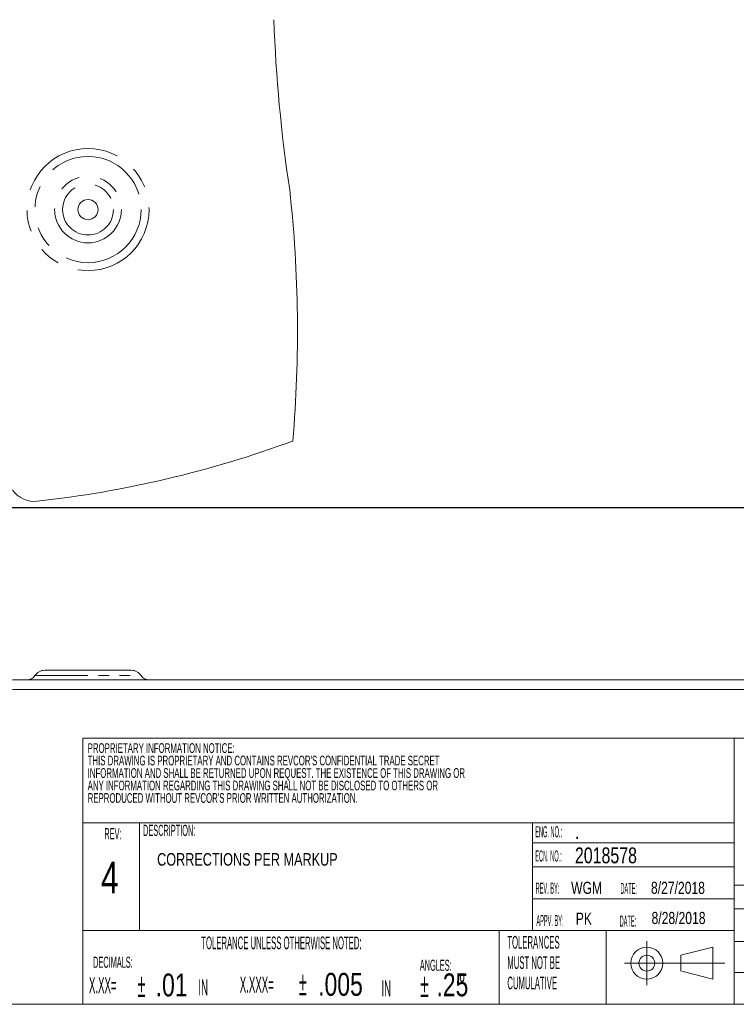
# Model space of a CAD drawing. Header units: inches. Extents: x 0 to 70.1, y 0 to 32.
# Tile 2 of 19: x 11.4 to 18.2, y 0 to 9.3. Entities that reach past the tile are written whole.
import ezdxf

# ---------------------------------------------------------------- set-up
doc = ezdxf.new("R2010")
doc.units = ezdxf.units.IN
doc.header["$LTSCALE"] = 4
doc.header["$MEASUREMENT"] = 0
doc.header["$PDSIZE"] = -1
doc.linetypes.add('PHANTOM', pattern=[0.5, 0.25, -0.05, 0.05, -0.05, 0.05, -0.05])
for name, color, linetype in [('BORDER', 7, 'Continuous'), ('DIMS', 150, 'Continuous'), ('GEOMETRY', 3, 'Continuous'), ('PHANTOM', 6, 'PHANTOM')]:
    doc.layers.add(name, color=color, linetype=linetype)
doc.styles.add('SLDTEXTSTYLE0', font='TXT', dxfattribs={"width": 0.75})
doc.styles.add('SLDTEXTSTYLE1', font='TXT', dxfattribs={"width": 0.605})
doc.styles.add('SLDTEXTSTYLE2', font='TXT', dxfattribs={"width": 0.3025})
doc.styles.add('SLDTEXTSTYLE4', font='TXT', dxfattribs={"width": 0.45375})
doc.styles.add('SLDTEXTSTYLE5', font='TXT', dxfattribs={"width": 0.489722})
doc.dimstyles.new('SLDDIMSTYLE1', dxfattribs={"dimtxt": 0.551181, "dimasz": 0.624, "dimexe": 0, "dimexo": 0.0625, "dimgap": 0.137795, "dimtad": 0, "dimtih": 1, "dimtoh": 1, "dimlfac": 0.5, "dimrnd": 1e-09, "dimzin": 4, "dimdsep": 46, "dimtxsty": 'SLDTEXTSTYLE0', "dimsah": 1, "dimcen": 0.09, "dimadec": 0, "dimazin": 1, "dimtfac": 1, "dimtofl": 0, "dimtmove": 0, "dimatfit": 3, "dimfxl": 1, "dimfrac": 2, "dimtolj": 1, "dimtzin": 12, "dimarcsym": 0})

# ---------------------------------------------------------------- blocks, each defined once
blk = doc.blocks.new('*D44')
at = {"layer": 'Defpoints', "color": 0}
for p in [(10.0606, 16.5766), (20.7275, 16.5766), (10.1724, 4.6922)]:
    blk.add_point(p, dxfattribs=at)
at = {"layer": 'DIMS', "color": 0, "linetype": 'Continuous', "lineweight": -2}
for p, q in [((10.1231, 16.5766), (20.7275, 16.5766)), ((20.7275, 15.9526), (20.7275, 11.0478)), ((20.7275, 5.3162), (20.7275, 10.221)), ((10.2349, 4.6922), (20.7275, 4.6922))]:
    blk.add_line(p, q, dxfattribs=at)
at = {"layer": 'DIMS', "color": 0}
for points in [[(20.8315, 15.9526), (20.6235, 15.9526), (20.7275, 16.5766)], [(20.6235, 5.3162), (20.8315, 5.3162), (20.7275, 4.6922)]]:
    blk.add_solid(points, dxfattribs=at)
at = {"layer": 'DIMS', "color": 0, "lineweight": 18, "insert": (20.7275, 10.91), "char_height": 0.551181, "attachment_point": 2, "style": 'SLDTEXTSTYLE0'}
blk.add_mtext('\\A1;(11.88)', dxfattribs=at)

msp = doc.modelspace()

# ---------------------------------------------------------------- linework, layer by layer
at = {"layer": 'BORDER', "linetype": 'Continuous', "lineweight": 18}
for p, q in [((24, 2.5125), (12, 2.5125)), ((12, 2.5125), (12, 0)), ((18.15, 0), (18.15, 2.5125)), ((12, 1.71365), (18.15, 1.71365)), ((12.53365, 0.69733), (12.53365, 1.71365)), ((16.24383, 1.71365), (16.24383, 0.69733)), ((18.15, 1.5259), (16.24383, 1.5259)), ((18.15, 1.29733), (16.24383, 1.29733)), ((20.29005, 1.125), (18.15, 1.125)), ((18.15, 0.99733), (16.24383, 0.99733)), ((18.15, 0.9), (20.29005, 0.9)), ((12, 0.69733), (18.15, 0.69733)), ((15.92939, 0.69733), (15.92939, 0)), ((16.94166, 0), (16.94166, 0.69733)), ((17.32379, 0.18221), (17.32379, 0.59473)), ((20.29005, 0.594), (18.15, 0.594)), ((17.64621, 0.46347), (17.94621, 0.53847)), ((17.94621, 0.53847), (17.94621, 0.23847)), ((18.06058, 0.38847), (17.114, 0.38847)), ((17.64621, 0.46347), (17.64621, 0.31347)), ((17.6544, 0.31347), (17.94621, 0.23847)), ((20.29005, 0.3), (18.15, 0.3)), ((0, 0), (24, 0))]:
    msp.add_line(p, q, dxfattribs=at)
for radius in [0.15, 0.075]:
    msp.add_circle((17.32379, 0.38847), radius, dxfattribs=at)
at = {"layer": 'GEOMETRY', "linetype": 'Continuous', "lineweight": 18}
for p, q in [((12.45548, 3.15411), (11.63927, 3.15411)), ((11.33353, 3.06411), (11.56841, 3.06411)), ((11.56841, 3.06411), (13.98067, 3.06411)), ((13.98067, 3.06411), (14.02547, 3.06411)), ((14.02547, 3.06411), (15.87993, 3.06411)), ((15.87993, 3.06411), (18.27769, 3.06411)), ((11.33353, 2.97411), (11.56841, 2.97411)), ((11.56841, 2.97411), (13.98067, 2.97411)), ((13.98067, 2.97411), (14.02547, 2.97411)), ((14.02547, 2.97411), (15.87993, 2.97411)), ((15.87993, 2.97411), (18.27769, 2.97411))]:
    msp.add_line(p, q, dxfattribs=at)
msp.add_circle((12.04738, 7.50459), 0.0955, dxfattribs=at)
for centre, radius, start, end in [((27.68814, 9.77396), 13.89346, 181.964394, 188.621599), ((1.95206, 6.35836), 12.07341, 355.062529, 6.338153), ((10.44723, 14.90184), 10.21331, 276.302381, 290.240624), ((11.54096, 4.99874), 0.25, 213.928134, 276.302381), ((11.47116, 3.15411), 0.09, 270, 326.326785), ((11.63927, 3.04211), 0.112, 90, 146.326785), ((12.45548, 3.04211), 0.112, 33.673215, 90), ((12.62359, 3.15411), 0.09, 213.673215, 270)]:
    msp.add_arc(centre, radius, start, end, dxfattribs=at)
at = {"layer": 'PHANTOM', "lineweight": 18, "ltscale": 0.5}
msp.add_line((11.54606, 3.10421), (12.54869, 3.10421), dxfattribs=at)
at = {"layer": 'PHANTOM', "lineweight": 18}
for radius in [0.57621, 0.50132, 0.3149, 0.24]:
    msp.add_circle((12.04738, 7.50459), radius, dxfattribs=at)

# ---------------------------------------------------------------- texts
at = {"layer": 'BORDER', "linetype": 'Continuous', "lineweight": 0}
for s, insert, char_height, attachment_point, style in [('PROPRIETARY INFORMATION NOTICE:', (12.04417, 2.46551), 0.0914286, 1, 'SLDTEXTSTYLE1'), ("THIS DRAWING IS PROPRIETARY AND CONTAINS REVCOR'S CONFIDENTIAL TRADE SECRET", (12.04417, 2.34767), 0.0914286, 1, 'SLDTEXTSTYLE1'), ('INFORMATION AND SHALL BE RETURNED UPON REQUEST. THE EXISTENCE OF THIS DRAWING OR', (12.04417, 2.22983), 0.0914286, 1, 'SLDTEXTSTYLE1'), ('ANY INFORMATION REGARDING THIS DRAWING SHALL NOT BE DISCLOSED TO OTHERS OR', (12.04417, 2.11199), 0.0914286, 1, 'SLDTEXTSTYLE1'), ("REPRODUCED WITHOUT REVCOR'S PRIOR WRITTEN AUTHORIZATION.", (12.04417, 1.99415), 0.0914286, 1, 'SLDTEXTSTYLE1'), ('DESCRIPTION:', (12.56794, 1.6951), 0.105, 1, 'SLDTEXTSTYLE4'), ('ENG. NO.:', (16.27036, 1.68216), 0.105, 1, 'SLDTEXTSTYLE2'), ('REV:', (12.28285, 1.6635), 0.105, 2, 'SLDTEXTSTYLE4'), ('.', (16.64516, 1.71017), 0.15, 1, 'SLDTEXTSTYLE0'), ('CORRECTIONS PER MARKUP', (12.69988, 1.4281), 0.1190476, 1, 'SLDTEXTSTYLE0'), ('ECN. NO.:', (16.27036, 1.45358), 0.105, 1, 'SLDTEXTSTYLE2'), ('2018578', (16.64516, 1.4816), 0.15, 1, 'SLDTEXTSTYLE0'), ('4', (12.1705, 1.34756), 0.3, 1, 'SLDTEXTSTYLE0'), ('REV. BY:', (16.27397, 1.14919), 0.105, 1, 'SLDTEXTSTYLE2'), ('WGM', (16.60942, 1.15711), 0.114286, 1, 'SLDTEXTSTYLE0'), ('DATE:', (17.07472, 1.14655), 0.105, 1, 'SLDTEXTSTYLE2'), ('8/27/2018', (17.36297, 1.15711), 0.114286, 1, 'SLDTEXTSTYLE0'), ('APPV. BY:', (16.2812, 0.84337), 0.105, 1, 'SLDTEXTSTYLE2'), ('PK', (16.65289, 0.86581), 0.114286, 1, 'SLDTEXTSTYLE0'), ('DATE:', (17.06739, 0.83852), 0.105, 1, 'SLDTEXTSTYLE2'), ('8/28/2018', (17.36873, 0.87233), 0.114286, 1, 'SLDTEXTSTYLE0'), ('TOLERANCE UNLESS OTHERWISE NOTED:', (13.87371, 0.64023), 0.12, 2, 'SLDTEXTSTYLE4'), ('TOLERANCES', (16.00711, 0.64577), 0.12, 1, 'SLDTEXTSTYLE4'), ('DECIMALS:', (12.09611, 0.45003), 0.105, 1, 'SLDTEXTSTYLE4'), ('ANGLES:', (15.18088, 0.42159), 0.105, 1, 'SLDTEXTSTYLE4'), ('MUST NOT BE', (16.00711, 0.45377), 0.12, 1, 'SLDTEXTSTYLE4'), ('±', (12.51558, 0.29254), 0.225, 1, 'SLDTEXTSTYLE4'), ('.01', (12.68633, 0.29044), 0.216, 1, 'SLDTEXTSTYLE0'), ('±', (14.03883, 0.30997), 0.225, 1, 'SLDTEXTSTYLE4'), ('.005', (14.22077, 0.2965), 0.216, 1, 'SLDTEXTSTYLE0'), ('±       °', (15.18342, 0.29254), 0.225, 1, 'SLDTEXTSTYLE5'), ('.25', (15.33764, 0.29164), 0.216, 1, 'SLDTEXTSTYLE0'), ('X.XX=', (12.05661, 0.25503), 0.15, 1, 'SLDTEXTSTYLE4'), ('IN', (13.08954, 0.2353), 0.15, 1, 'SLDTEXTSTYLE4'), ('X.XXX=', (13.48071, 0.26094), 0.15, 1, 'SLDTEXTSTYLE4'), ('IN', (14.81806, 0.2254), 0.15, 1, 'SLDTEXTSTYLE4'), ('CUMULATIVE', (16.00711, 0.26177), 0.12, 1, 'SLDTEXTSTYLE4')]:
    msp.add_mtext(s, dxfattribs=dict(at, insert=insert, char_height=char_height, attachment_point=attachment_point, style=style))

# ---------------------------------------------------------------- dimensions: what is measured, and where the dimension line sits
at = {"layer": 'DIMS', "linetype": 'Continuous', "lineweight": 18}
dim = msp.add_linear_dim(base=(20.7275, 16.57663), p1=(10.17238, 4.69223), p2=(10.06059, 16.57663), angle=90, text='(<>)', dimstyle='SLDDIMSTYLE1', override={"dimlfac": 1}, dxfattribs=at)
dim.commit()
dim.dimension.update_dxf_attribs({"geometry": '*D44', "text_midpoint": (20.7275, 10.63443), "dimtype": 160})

doc.saveas('drawing.dxf')
